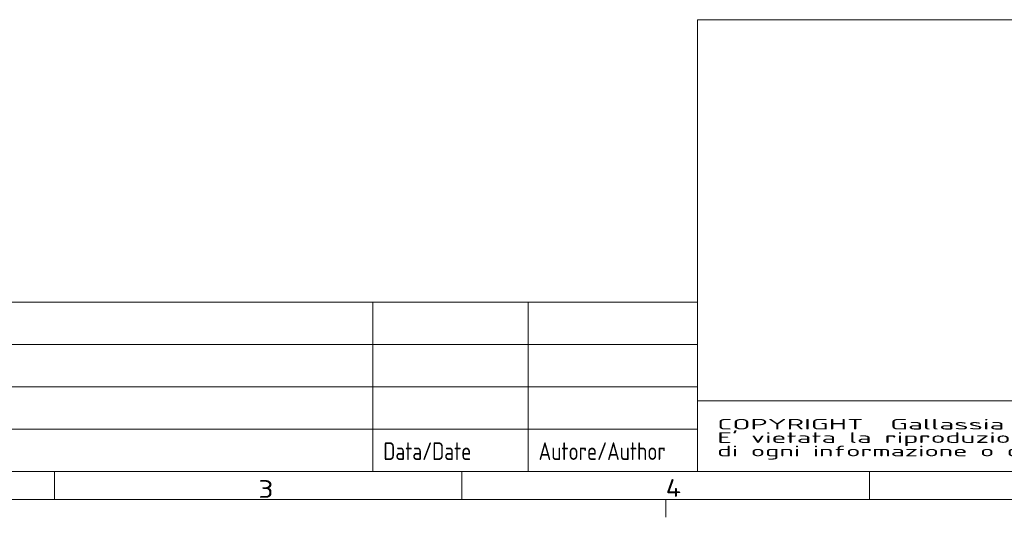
# Model space of a CAD drawing. Extents: x 0 to 420, y 0 to 297.
# Tile 2 of 17: x 118 to 258, y 0 to 70. Entities that reach past the tile are written whole.
import ezdxf
from ezdxf.enums import TextEntityAlignment as Align

# ---------------------------------------------------------------- set-up
doc = ezdxf.new("R2010")
doc.units = 0
doc.layers.get('0').update_dxf_attribs({"lineweight": 13})
doc.layers.add('1', color=7, linetype='Continuous', lineweight=13)
doc.layers.add('10', color=7, linetype='Continuous', lineweight=13)
doc.styles.get("Standard").update_dxf_attribs({"font": 'isocp.shx'})

# ---------------------------------------------------------------- blocks, each defined once
blk = doc.blocks.new('BLOCK16')
at = {"layer": '10', "color": 7, "lineweight": 5}
blk.add_text('3', height=2.5, dxfattribs=at).set_placement((152.29, 2.76), (154.45, 2.76), align=Align.FIT)
blk = doc.blocks.new('BLOCK17')
at = {"layer": '10', "color": 7, "lineweight": 5}
blk.add_text('4', height=2.5, dxfattribs=at).set_placement((210, 2.91), (212.17, 2.91), align=Align.FIT)
blk = doc.blocks.new('BLOCK31')
at = {"layer": '1', "color": 7, "lineweight": 5, "width": 1.35}
for s, p, p2 in [('COPYRIGHT  Gallassia S.p.a. - Tutti i diritti di proprietà industriale ed intellettuale riservati', (217.31, 12.44), (390.17, 12.44)), ("E' vietata la riproduzione, rivelazione, diffusione e utilizzazione, anche parziale, di questo documento e", (217.31, 10.54), (406.21, 10.54)), ('di ogni informazione o dato in esso contenuti non espressamente autorizzati sa Galassia S.p.a.', (217.31, 8.64), (384.82, 8.64))]:
    blk.add_text(s, height=1.5, dxfattribs=at).set_placement(p, p2, align=Align.FIT)
blk = doc.blocks.new('BLOCK34')
at = {"layer": '1', "color": 7, "lineweight": 5, "width": 0.63}
blk.add_text('Autore/Author', height=2.5, dxfattribs=at).set_placement((192, 8.12), (210.01, 8.12), align=Align.FIT)
blk = doc.blocks.new('BLOCK35')
at = {"layer": '1', "color": 7, "lineweight": 5, "width": 0.63}
blk.add_text('Data/Date', height=2.5, dxfattribs=at).set_placement((170, 8.12), (182.47, 8.12), align=Align.FIT)

msp = doc.modelspace()

# ---------------------------------------------------------------- linework, layer by layer
at = {"color": 7, "lineweight": 5}
for p, q in [((6.5, 6.5), (413.5, 6.5)), ((253.7684, 2.5), (216.5, 2.5))]:
    msp.add_line(p, q, dxfattribs=at)
at = {"layer": '1', "color": 7, "lineweight": 5}
for p, q in [((214.5, 70.4987), (214.5, 6.5)), ((413.5, 70.4987), (214.5, 70.4987)), ((13.5045, 30.5), (214.5, 30.5)), ((168.5045, 6.5), (168.5045, 30.5)), ((190.5045, 6.5), (190.5045, 30.5)), ((214.5, 24.5), (13.5045, 24.5)), ((214.5, 18.5), (13.5045, 18.5)), ((214.5, 16.4999), (413.5, 16.4999)), ((214.5, 12.5), (13.5045, 12.5)), ((214.5, 6.5), (413.5, 6.5))]:
    msp.add_line(p, q, dxfattribs=at)
at = {"layer": '10', "color": 7, "lineweight": 5, "ltscale": 0.1}
for p, q in [((123.4286, 2.5), (123.4286, 6.5)), ((181.1429, 2.5), (181.1429, 6.5)), ((238.8571, 2.5), (238.8571, 6.5))]:
    msp.add_line(p, q, dxfattribs=at)
at = {"layer": '10', "color": 7, "lineweight": 5}
msp.add_line((417.5, 2.5), (2.5, 2.5), dxfattribs=at)
at = {"layer": '10', "color": 7, "lineweight": 5, "ltscale": 0.0625}
msp.add_line((210, 0), (210, 2.5), dxfattribs=at)

# ---------------------------------------------------------------- block references
at = {"layer": '1', "lineweight": 0}
for name in ['BLOCK31', 'BLOCK35', 'BLOCK34']:
    msp.add_blockref(name, (0, 0), dxfattribs=at)
at = {"layer": '10', "lineweight": 0}
for name in ['BLOCK16', 'BLOCK17']:
    msp.add_blockref(name, (0, 0), dxfattribs=at)

doc.saveas('drawing.dxf')
